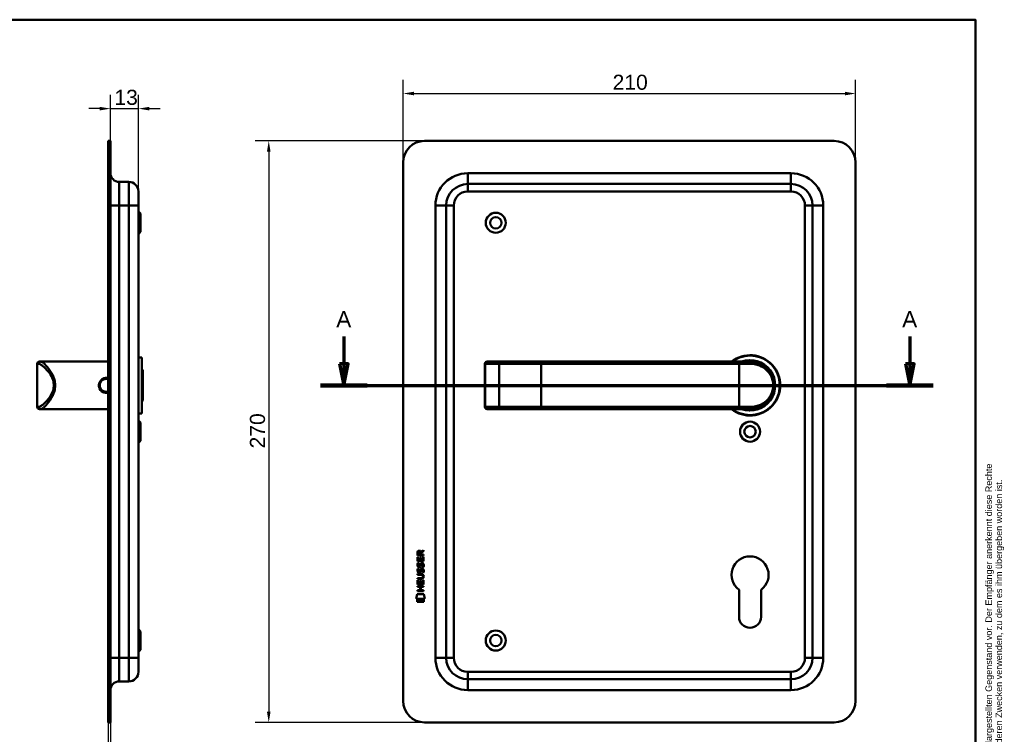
# Model space of a CAD drawing. Header units: millimetres. Extents: x 20 to 833, y 20 to 574.
# Tile 6 of 6: x 376 to 833, y 242 to 574. Entities that reach past the tile are written whole.
import ezdxf
from ezdxf.enums import TextEntityAlignment as Align

# ---------------------------------------------------------------- set-up
doc = ezdxf.new("R2010")
doc.units = ezdxf.units.MM
doc.header["$LTSCALE"] = 2
for name, color, linetype, lineweight in [('Bemaßungen(DIN)', 7, 'Continuous', 25), ('Schnittansichtslinien(DIN)', 7, 'Continuous', 70), ('Sichtbare Kanten(DIN)', 7, 'Continuous', 50), ('Sichtbare tangentiale Kanten(DIN)', 7, 'Continuous', 50), ('Skizziergeometrie(DIN)', 7, 'Continuous', 50), ('Skizzierlinie(DIN)', 7, 'Continuous', 25), ('Symbole(DIN)', 7, 'Continuous', 25)]:
    doc.layers.add(name, color=color, linetype=linetype, lineweight=lineweight)
doc.styles.add('Aktuell-DIN', font='arial.ttf')
doc.styles.add('Aktuell-DINGroßer Text', font='arial.ttf')
doc.styles.add('STANDARD-DIN~0', font='arial.ttf')
doc.styles.add('Textstil10', font='arial.ttf')
doc.styles.add('Textstil41', font='arial.ttf', dxfattribs={"width": 0.8})
doc.styles.add('Textstil83', font='arial.ttf', dxfattribs={"width": 0.8})
doc.dimstyles.new('CAD-LAN', dxfattribs={"dimscale": 2, "dimtxt": 3.5, "dimasz": 2.5, "dimexe": 3.175, "dimexo": 0, "dimgap": 0.8, "dimtad": 1, "dimrnd": 1e-08, "dimtxsty": 'STANDARD-DIN~0', "dimcen": 0.09, "dimdle": 10, "dimclrd": 250, "dimclre": 250, "dimclrt": 250, "dimadec": 0, "dimazin": 2, "dimtfac": 1, "dimtmove": 0, "dimatfit": 3, "dimfxl": 1, "dimtolj": 1, "dimtzin": 0, "dimlwd": 25, "dimlwe": 25, "dimarcsym": 0})

# ---------------------------------------------------------------- blocks, each defined once
blk = doc.blocks.new('Ränder Standardrahmen')
at = {"layer": 'Skizziergeometrie(DIN)', "flags": 128}
blk.add_lwpolyline([(10, 10), (10, 287), (410, 287), (410, 10), (10, 10)], dxfattribs=at)
blk = doc.blocks.new('Schriftfelder Heusser')
at = {"layer": 'Skizziergeometrie(DIN)'}
for p, q in [((101, 229.92), (101, 236.92)), ((101, 236.92), (291, 236.92)), ((111, 229.92), (111, 236.92)), ((123, 229.92), (123, 236.92)), ((232, 229.92), (232, 236.92)), ((256, 229.92), (256, 236.92)), ((291, 236.92), (291, 229.92)), ((101, 191.42), (101, 229.92)), ((101, 229.92), (291, 229.92)), ((111, 229.92), (111, 221.42)), ((123, 229.92), (123, 221.42)), ((232, 229.92), (232, 221.42)), ((256, 229.92), (256, 221.42)), ((291, 229.92), (291, 191.42)), ((101, 221.42), (291, 221.42)), ((150, 221.42), (150, 204.42)), ((198.85, 221.42), (198.85, 204.42)), ((216.35, 221.42), (216.35, 204.42)), ((238.35, 221.42), (238.35, 204.42)), ((278, 221.42), (278, 191.42)), ((278, 208.67), (291, 208.67)), ((101, 204.42), (291, 204.42)), ((142, 204.42), (142, 191.42)), ((236, 204.42), (236, 191.42)), ((278, 200.17), (291, 200.17)), ((291, 191.42), (101, 191.42))]:
    blk.add_line(p, q, dxfattribs=at)
at = {"layer": 'Skizzierlinie(DIN)'}
for p, q in [((113.5, 221.42), (113.5, 204.42)), ((118, 221.42), (118, 204.42)), ((162.35, 221.42), (162.35, 204.42)), ((166.85, 221.42), (166.85, 204.42)), ((113.5, 217.17), (150, 217.17)), ((162.35, 217.17), (278, 217.17)), ((113.5, 212.92), (150, 212.92)), ((162.35, 212.92), (278, 212.92)), ((113.5, 208.67), (150, 208.67)), ((162.35, 208.67), (278, 208.67))]:
    blk.add_line(p, q, dxfattribs=at)
for centre in [(115.75, 219.25), (164.6, 219.25), (115.75, 215.04), (164.6, 215.04), (115.75, 210.79), (164.6, 210.79), (115.75, 206.54), (164.6, 206.54)]:
    blk.add_circle(centre, 1.75, dxfattribs=at)
at = {"layer": 'Symbole(DIN)', "color": 7, "insert": (293.33, 191.7), "char_height": 1.5, "width": 182.3003, "attachment_point": 1, "rotation": 90, "line_spacing_factor": 0.944221, "style": 'Aktuell-DIN'}
blk.add_mtext('\\fArial|b0|i0;\\H1.5000;Die Schlossfabrik Heusser AG ist Eigentümerin dieses Dokumentes und behält sich alle Rechte an diesem und dem dargestellten Gegenstand vor. Der Empfänger anerkennt diese Rechte\\Pund wird das Dokument nicht ohne schriftliche Ermächtigung der Eigentümerin Dritten zugänglich machen oder zu anderen Zwecken verwenden, zu dem es ihm übergeben worden ist.\\P ', dxfattribs=at)
at = {"layer": 'Symbole(DIN)', "color": 179, "true_color": 0x262659, "style": 'Aktuell-DIN'}
for s, insert, char_height, attachment_point in [('Pos.', (106, 227), 2.489, 2), ('Menge', (117, 227), 2.489, 2), ('Benennung', (125.81, 225.38), 2.489, 4), ('B-Nummer', (234.74, 225.62), 2.489, 4), ('Material', (265.02, 225.62), 2.489, 5), ('\\fArial|b0|i0;a', (115.81, 219.53), 2, 5), ('\\fArial|b0|i0;e', (164.54, 219.53), 2, 5), ('\\fArial|b0|i0;Gezeichnet', (200.05, 219.23), 2, 4), ('\\fArial|b0|i0;b', (115.75, 215), 2, 5), ('\\fArial|b0|i0;f', (164.55, 215.06), 2, 5), ('\\fArial|b0|i0;Freigegeben', (199.92, 216), 2, 1), ('\\fArial|b0|i0;c', (115.75, 211.01), 2, 5), ('\\fArial|b0|i0;g', (164.63, 211.05), 2, 5), ('\\fArial|b0|i0;Projekt', (200, 211.98), 2, 1), ('\\fArial|b0|i0;d', (115.76, 206.55), 2, 5), ('\\fArial|b0|i0;h', (164.55, 206.57), 2, 5), ('\\fArial|b0|i0;CAD-Nr.', (200, 207.5), 2, 1), ('\\fArial|b0|i0;\\H2.0000;Massstab', (284.39, 206.37), 2, 5), ('\\fArial|b0|i0;\\H2.0000;Baugruppe', (143.1, 203.73), 2, 1), ('\\fArial|b0|i0;Zeichnungs-Nr.', (237, 203.5), 2, 1), ('\\fArial|b0|i0;\\H2.5000;4853 Murgenthal', (113.33, 192.46), 2.5, 7)]:
    blk.add_mtext(s, dxfattribs=dict(at, insert=insert, char_height=char_height, attachment_point=attachment_point))
at = {"layer": 'Symbole(DIN)', "color": 179, "true_color": 0x262659, "attachment_point": 5, "style": 'Aktuell-DIN'}
for s, insert, char_height, width in [('Änd.', (107.21, 213), 2.489, 12.3494), ('Änd.', (156.12, 212.76), 2.489, 12.3494), ('\\fArial|b0|i0;Änderung', (284.51, 202.33), 2, 12.1143)]:
    blk.add_mtext(s, dxfattribs=dict(at, insert=insert, char_height=char_height, width=width))
at = {"layer": 'Symbole(DIN)', "color": 7, "insert": (143.1, 196.62), "char_height": 4.5, "width": 90.18, "attachment_point": 4, "style": 'Aktuell-DIN'}
blk.add_mtext('\\fArial|b0|i0;\\W0.90;\\H4.5000;Heusser-Muschel Serie 6  EN179', dxfattribs=at)
at = {"layer": 'Symbole(DIN)', "color": 179, "true_color": 0x262659, "style": 'Textstil10'}
blk.add_attdef('ERSTELLUNGSDATUM_001', (217.26, 218.29), '', height=2, dxfattribs=at)
at = {"layer": 'Symbole(DIN)', "color": 179, "true_color": 0x262659}
for tag, height, style, p in [('AUTOR', 2.49, 'Aktuell-DIN', (240.03, 219.26)), ('KONTROLLDATUM', 2, 'Textstil10', (217.42, 215.04)), ('KONTROLLIERT_VON', 2, 'Textstil10', (239.98, 215.05))]:
    blk.add_attdef(tag, text='', height=height, dxfattribs=dict(at, style=style)).set_placement(p, align=Align.MIDDLE_LEFT)
at = {"layer": 'Symbole(DIN)', "color": 7, "style": 'Textstil83', "width": 0.8}
blk.add_attdef('Anfänglicher_Ansichtsmaßstab_001', (281.57, 213.34), '', height=2.3, dxfattribs=at)
at = {"layer": 'Symbole(DIN)', "color": 179, "true_color": 0x262659, "style": 'Textstil10'}
blk.add_attdef('PROJEKT', text='', height=2, dxfattribs=at).set_placement((217.77, 209.72), align=Align.BOTTOM_LEFT)
at = {"layer": 'Symbole(DIN)', "color": 7, "style": 'Textstil41', "width": 0.8}
blk.add_attdef('STATUS', text='', height=5, dxfattribs=at).set_placement((284.53, 195.86), align=Align.MIDDLE_CENTER)
blk = doc.blocks.new('*D18')
at = {"layer": 'Bemaßungen(DIN)', "color": 250, "linetype": 'Continuous', "lineweight": 25, "true_color": 0x3f3f3f, "transparency": 16777216}
for p, q in [((418.62, 517.7), (418.62, 539.05)), ((431.62, 494.2), (431.62, 539.05)), ((413.62, 532.7), (408.62, 532.7)), ((418.62, 532.7), (431.62, 532.7)), ((436.62, 532.7), (441.62, 532.7))]:
    blk.add_line(p, q, dxfattribs=at)
at = {"layer": 'Bemaßungen(DIN)', "color": 250, "linetype": 'Continuous', "true_color": 0x3f3f3f, "transparency": 16777216}
for points in [[(413.62, 533.53), (413.62, 531.87), (418.62, 532.7)], [(436.62, 533.53), (436.62, 531.87), (431.62, 532.7)]]:
    blk.add_solid(points, dxfattribs=at)
at = {"layer": 'Defpoints', "color": 0, "linetype": 'Continuous', "transparency": 16777216}
for p in [(431.62, 532.7), (418.62, 517.7), (431.62, 494.2)]:
    blk.add_point(p, dxfattribs=at)
at = {"layer": 'Bemaßungen(DIN)', "color": 250, "linetype": 'Continuous', "lineweight": 25, "true_color": 0x3f3f3f, "transparency": 16777216, "insert": (420.44, 541.45), "char_height": 7, "attachment_point": 1, "style": 'STANDARD-DIN~0'}
blk.add_mtext('\\A1;13', dxfattribs=at)
blk = doc.blocks.new('*D19')
at = {"layer": 'Bemaßungen(DIN)', "color": 250, "linetype": 'Continuous', "lineweight": 25, "true_color": 0x3f3f3f, "transparency": 16777216}
for p, q in [((417.62, 247.7), (417.62, 215.49)), ((418.62, 247.7), (418.62, 215.49)), ((412.62, 221.84), (407.62, 221.84)), ((417.62, 221.84), (418.62, 221.84)), ((423.62, 221.84), (428.62, 221.84))]:
    blk.add_line(p, q, dxfattribs=at)
at = {"layer": 'Bemaßungen(DIN)', "color": 250, "linetype": 'Continuous', "true_color": 0x3f3f3f, "transparency": 16777216}
for points in [[(412.62, 222.67), (412.62, 221.01), (417.62, 221.84)], [(423.62, 222.67), (423.62, 221.01), (418.62, 221.84)]]:
    blk.add_solid(points, dxfattribs=at)
at = {"layer": 'Defpoints', "color": 0, "linetype": 'Continuous', "transparency": 16777216}
for p in [(417.62, 247.7), (418.62, 247.7), (418.62, 221.84)]:
    blk.add_point(p, dxfattribs=at)
at = {"layer": 'Bemaßungen(DIN)', "color": 250, "linetype": 'Continuous', "lineweight": 25, "true_color": 0x3f3f3f, "transparency": 16777216, "insert": (416.83, 230.47), "char_height": 7, "attachment_point": 1, "style": 'STANDARD-DIN~0'}
blk.add_mtext('\\A1;1', dxfattribs=at)
blk = doc.blocks.new('*D20')
at = {"layer": 'Bemaßungen(DIN)', "color": 250, "linetype": 'Continuous', "lineweight": 25, "true_color": 0x3f3f3f, "transparency": 16777216}
for p, q in [((564.42, 517.7), (485.72, 517.7)), ((492.07, 512.7), (492.07, 252.7)), ((564.42, 247.7), (485.72, 247.7))]:
    blk.add_line(p, q, dxfattribs=at)
at = {"layer": 'Bemaßungen(DIN)', "color": 250, "linetype": 'Continuous', "true_color": 0x3f3f3f, "transparency": 16777216}
for points in [[(491.23, 512.7), (492.9, 512.7), (492.07, 517.7)], [(491.23, 252.7), (492.9, 252.7), (492.07, 247.7)]]:
    blk.add_solid(points, dxfattribs=at)
at = {"layer": 'Defpoints', "color": 0, "linetype": 'Continuous', "transparency": 16777216}
for p in [(564.42, 517.7), (492.07, 247.7), (564.42, 247.7)]:
    blk.add_point(p, dxfattribs=at)
at = {"layer": 'Bemaßungen(DIN)', "color": 250, "linetype": 'Continuous', "lineweight": 25, "true_color": 0x3f3f3f, "transparency": 16777216, "insert": (483.32, 374.92), "char_height": 7, "attachment_point": 1, "rotation": 90, "style": 'STANDARD-DIN~0'}
blk.add_mtext('\\A1;270', dxfattribs=at)
blk = doc.blocks.new('*D21')
at = {"layer": 'Bemaßungen(DIN)', "color": 250, "linetype": 'Continuous', "lineweight": 25, "true_color": 0x3f3f3f, "transparency": 16777216}
for p, q in [((554.42, 507.7), (554.42, 546.05)), ((764.42, 507.7), (764.42, 546.05)), ((559.42, 539.7), (759.42, 539.7))]:
    blk.add_line(p, q, dxfattribs=at)
at = {"layer": 'Bemaßungen(DIN)', "color": 250, "linetype": 'Continuous', "true_color": 0x3f3f3f, "transparency": 16777216}
for points in [[(559.42, 540.53), (559.42, 538.87), (554.42, 539.7)], [(759.42, 540.53), (759.42, 538.87), (764.42, 539.7)]]:
    blk.add_solid(points, dxfattribs=at)
at = {"layer": 'Defpoints', "color": 0, "linetype": 'Continuous', "transparency": 16777216}
for p in [(764.42, 539.7), (554.42, 507.7), (764.42, 507.7)]:
    blk.add_point(p, dxfattribs=at)
at = {"layer": 'Bemaßungen(DIN)', "color": 250, "linetype": 'Continuous', "lineweight": 25, "true_color": 0x3f3f3f, "transparency": 16777216, "insert": (651.63, 548.45), "char_height": 7, "attachment_point": 1, "style": 'STANDARD-DIN~0'}
blk.add_mtext('\\A1;210', dxfattribs=at)
blk = doc.blocks.new('2DTransSchnitt0')
at = {"layer": 'Schnittansichtslinien(DIN)', "linetype": 'Continuous'}
for p, q in [((263.45, 213.47), (263.45, 207.1)), ((394.76, 213.47), (394.76, 207.1)), ((262.45, 207.1), (263.45, 202.1)), ((264.45, 207.1), (262.45, 207.1)), ((263.45, 207.1), (263.45, 202.1)), ((263.45, 202.1), (264.45, 207.1)), ((393.76, 207.1), (394.76, 202.1)), ((395.76, 207.1), (393.76, 207.1)), ((394.76, 207.1), (394.76, 202.1)), ((394.76, 202.1), (395.76, 207.1)), ((258.04, 202.1), (400.17, 202.1))]:
    blk.add_line(p, q, dxfattribs=at)
at = {"layer": 'Schnittansichtslinien(DIN)', "linetype": 'Continuous', "lineweight": 140}
for p, q in [((258.04, 202.1), (268.86, 202.1)), ((389.36, 202.1), (400.17, 202.1))]:
    blk.add_line(p, q, dxfattribs=at)
at = {"layer": 'Schnittansichtslinien(DIN)', "linetype": 'Continuous', "flags": 128}
for points in [[(262.45, 207.1), (263.45, 202.1), (264.45, 207.1), (262.45, 207.1)], [(393.76, 207.1), (394.76, 202.1), (395.76, 207.1), (393.76, 207.1)]]:
    blk.add_lwpolyline(points, dxfattribs=at)
at = {"layer": 'Schnittansichtslinien(DIN)'}
for points in [[(262.45, 207.1), (263.45, 202.1), (264.45, 207.1), (262.45, 207.1)], [(393.76, 207.1), (394.76, 202.1), (395.76, 207.1), (393.76, 207.1)]]:
    blk.add_solid(points, dxfattribs=at)
at = {"layer": 'Schnittansichtslinien(DIN)', "char_height": 3.73, "attachment_point": 7, "style": 'Aktuell-DINGroßer Text'}
for insert in [(261.7, 215.6), (393.01, 215.6)]:
    blk.add_mtext('A', dxfattribs=dict(at, insert=insert))

msp = doc.modelspace()

# ---------------------------------------------------------------- linework, layer by layer
at = {"layer": 'Sichtbare Kanten(DIN)'}
for p, q in [((418.622, 517.7), (417.622, 517.7)), ((417.622, 507.7), (417.622, 517.7)), ((418.622, 517.7), (418.622, 507.7)), ((754.415, 517.7), (564.415, 517.7)), ((417.622, 257.7), (417.622, 507.7)), ((418.622, 257.7), (418.622, 507.7)), ((554.415, 507.7), (554.415, 257.7)), ((764.415, 257.7), (764.415, 507.7)), ((422.622, 498.7), (427.122, 498.7)), ((431.622, 494.2), (431.622, 487.7)), ((734.415, 497.7), (584.415, 497.7)), ((431.622, 277.7), (431.622, 487.7)), ((432.622, 483.95), (431.622, 484.95)), ((574.415, 487.7), (574.415, 277.7)), ((744.415, 277.7), (744.415, 487.7)), ((432.622, 483.95), (432.622, 475.45)), ((432.622, 475.45), (431.622, 474.45)), ((433.122, 417.2), (431.622, 417.2)), ((433.122, 391.2), (433.122, 417.2)), ((384.622, 414.2), (384.622, 394.2)), ((385.622, 415.2), (386.292, 415.2)), ((390.622, 415.2), (386.292, 415.2)), ((417.622, 415.2), (390.622, 415.2)), ((433.622, 411.2), (433.122, 411.7)), ((592.365, 414.2), (592.365, 394.2)), ((593.365, 415.2), (593.384, 415.2)), ((599.938, 415.2), (593.384, 415.2)), ((599.855, 415.196), (599.855, 415.196)), ((618.415, 415.2), (599.938, 415.2)), ((710.415, 415.2), (618.415, 415.2)), ((710.415, 415.2), (715.415, 415.2)), ((716.032, 415.182), (716.032, 415.182)), ((433.622, 411.2), (433.622, 397.2)), ((386.292, 393.2), (385.622, 393.2)), ((390.622, 393.2), (386.292, 393.2)), ((417.622, 393.2), (390.622, 393.2)), ((433.622, 397.2), (433.122, 396.7)), ((593.384, 393.2), (593.365, 393.2)), ((593.384, 393.2), (599.938, 393.2)), ((599.938, 393.2), (618.415, 393.2)), ((618.415, 393.2), (710.415, 393.2)), ((715.415, 393.2), (710.415, 393.2)), ((433.122, 391.2), (431.622, 391.2)), ((432.622, 386.95), (431.622, 387.95)), ((432.622, 386.95), (432.622, 378.45)), ((432.622, 378.45), (431.622, 377.45)), ((561.074, 322.49), (561.076, 324.495)), ((561.076, 325.221), (561.079, 326.534)), ((563.935, 325.218), (561.076, 325.221)), ((561.076, 324.495), (561.424, 324.494)), ((561.424, 324.494), (561.423, 322.867)), ((561.427, 326.49), (561.426, 325.602)), ((561.426, 325.602), (562.444, 325.601)), ((562.444, 325.601), (562.445, 326.489)), ((562.741, 326.85), (563.937, 327.64)), ((563.936, 327.206), (562.794, 326.451)), ((562.794, 326.451), (562.794, 325.601)), ((562.794, 325.601), (563.935, 325.6)), ((563.585, 322.865), (563.586, 324.512)), ((563.586, 324.512), (563.934, 324.512)), ((563.934, 324.512), (563.933, 322.488)), ((563.935, 325.6), (563.935, 325.218)), ((563.937, 327.64), (563.936, 327.206)), ((563.933, 322.488), (561.074, 322.49)), ((561.246, 321.717), (561.585, 321.616)), ((561.423, 322.867), (562.317, 322.866)), ((561.442, 320.385), (561.45, 320.368)), ((562.126, 320.287), (562.137, 320.304)), ((562.317, 322.866), (562.319, 324.313)), ((562.319, 324.313), (562.667, 324.313)), ((562.667, 324.313), (562.666, 322.866)), ((562.666, 322.866), (563.585, 322.865)), ((563.174, 321.414), (563.163, 321.414)), ((561.069, 316.263), (561.069, 316.64)), ((561.069, 316.64), (562.715, 316.639)), ((562.739, 316.262), (561.069, 316.263)), ((561.244, 319.17), (561.583, 319.07)), ((561.44, 317.838), (561.448, 317.821)), ((562.124, 317.741), (562.135, 317.758)), ((563.172, 318.867), (563.161, 318.867)), ((563.619, 315.476), (563.619, 315.486)), ((561.063, 310.582), (561.064, 310.959)), ((561.064, 310.959), (563.922, 310.957)), ((561.066, 311.753), (561.067, 313.757)), ((563.924, 311.75), (561.066, 311.753)), ((561.067, 313.757), (561.416, 313.757)), ((561.068, 314.328), (561.068, 314.705)), ((561.068, 314.705), (562.738, 314.704)), ((562.713, 314.327), (561.068, 314.328)), ((561.416, 313.757), (561.414, 312.13)), ((561.414, 312.13), (562.309, 312.129)), ((562.309, 312.129), (562.31, 313.576)), ((562.31, 313.576), (562.659, 313.575)), ((562.659, 313.575), (562.657, 312.129)), ((562.657, 312.129), (563.576, 312.128)), ((563.576, 312.128), (563.577, 313.775)), ((563.577, 313.775), (563.926, 313.775)), ((563.922, 310.957), (563.922, 310.58)), ((563.926, 313.775), (563.924, 311.75)), ((560.531, 305.07), (560.99, 307.203)), ((560.99, 307.203), (563.996, 307.201)), ((561.062, 309.025), (562.305, 309.024)), ((561.062, 308.648), (561.062, 309.025)), ((563.92, 308.645), (561.062, 308.648)), ((562.306, 310.581), (561.063, 310.582)), ((562.305, 309.024), (562.306, 310.581)), ((562.663, 310.581), (562.662, 309.023)), ((562.662, 309.023), (563.921, 309.022)), ((563.922, 310.58), (562.663, 310.581)), ((563.921, 309.022), (563.92, 308.645)), ((563.996, 307.201), (564.446, 305.067)), ((710.315, 296.7), (710.315, 309.275)), ((720.515, 309.275), (720.515, 296.7)), ((564.446, 305.067), (560.531, 305.07)), ((560.989, 303.643), (560.99, 304.785)), ((563.986, 303.64), (560.989, 303.643)), ((560.99, 304.785), (563.987, 304.782)), ((563.987, 304.782), (563.986, 303.64)), ((432.622, 289.95), (431.622, 290.95)), ((432.622, 289.95), (432.622, 281.45)), ((432.622, 281.45), (431.622, 280.45)), ((431.622, 277.7), (431.622, 271.2)), ((422.622, 266.7), (427.122, 266.7)), ((584.415, 267.7), (734.415, 267.7)), ((417.622, 247.7), (417.622, 257.7)), ((418.622, 257.7), (418.622, 247.7)), ((417.622, 247.7), (418.622, 247.7)), ((564.415, 247.7), (754.415, 247.7))]:
    msp.add_line(p, q, dxfattribs=at)
for centre, radius in [((597.415, 479.7), 4.65), ((597.415, 479.7), 2.65), ((715.415, 382.7), 4.65), ((715.415, 382.7), 2.65), ((597.415, 285.7), 4.65), ((597.415, 285.7), 2.65)]:
    msp.add_circle(centre, radius, dxfattribs=at)
for centre, radius, start, end in [((564.415, 507.7), 10, 90, 180), ((754.415, 507.7), 10, 0, 90), ((422.622, 502.7), 4, 180, 270), ((427.122, 494.2), 4.5, 0, 90), ((584.415, 487.7), 10, 90, 180), ((734.415, 487.7), 10, 0, 90), ((715.415, 404.2), 14, 231.78679, 128.21321), ((715.415, 404.2), 13.8, 232.8542, 127.1458), ((715.415, 404.2), 11.7, 250.08028, 109.91972), ((715.415, 404.2), 11.6, 251.49137, 108.50863), ((385.622, 414.2), 1, 90, 180), ((593.365, 414.2), 1, 90, 180), ((715.415, 404.2), 11.5, 253.04257, 106.95743), ((715.415, 404.2), 11.3, 256.76803, 103.23197), ((717.647, 414.308), 0.85, 191.30641, 191.31068), ((717.647, 414.308), 0.85, 119.32679, 119.34498), ((717.647, 414.308), 0.85, 328.72467, 328.72601), ((727.738, 416.898), 8.678, 196.40238, 196.4042), ((385.622, 394.2), 1, 180, 270), ((593.365, 394.2), 1, 180, 270), ((715.415, 316.2), 8.6, 306.37184, 233.62816), ((715.415, 296.7), 5.1, 180, 0), ((584.415, 277.7), 10, 180, 270), ((734.415, 277.7), 10, 270, 0), ((427.122, 271.2), 4.5, 270, 0), ((422.622, 262.7), 4, 90, 180), ((564.415, 257.7), 10, 180, 270), ((754.415, 257.7), 10, 270, 0)]:
    msp.add_arc(centre, radius, start, end, dxfattribs=at)
for centre, major_axis, ratio, start_param, end_param in [((562.606, 325.717), (-0.976, 1.274), 0.5180415, 5.9043613, 6.8771057), ((561.213, 325.637), (-1.242, -1.64), 0.5994938, 2.7365723, 3.5673799), ((562.708, 323.496), (1.103, 3.296), 0.2312948, 2.8124619, 2.8734213), ((562.188, 321.179), (0.574, 1.004), 0.5438409, 2.7534304, 3.2137241), ((562.068, 320.312), (0.098, 0.139), 0.3641716, 4.4844927, 4.7925708), ((562.515, 319.727), (0.839, 1.642), 0.4591024, 5.9761877, 6.4975755), ((562.792, 321.196), (1.192, 3.54), 0.2215161, 2.8263053, 2.8854462), ((562.193, 318.641), (0.583, 1.012), 0.541605, 2.7569093, 3.2147406), ((562.066, 317.765), (0.098, 0.139), 0.3641716, 4.4844927, 4.7925708), ((558.898, 319.009), (4.808, -4.323), 0.3742014, 5.888113, 6.6064523), ((558.894, 311.965), (4.814, 4.313), 0.3742661, 5.9599282, 6.6783921), ((540.186, 335.313), (23.266, -20.361), 0.1371339, 6.127502, 6.402435), ((562.514, 317.182), (0.838, 1.64), 0.4594521, 5.9760112, 6.497704)]:
    msp.add_ellipse(centre, major_axis=major_axis, ratio=ratio, start_param=start_param, end_param=end_param, dxfattribs=at)
for points, knots in [([(715.415, 393.2), (716.281, 393.2), (717.996, 393.407), (721.079, 394.533), (724.149, 396.997), (726.066, 400.599), (726.531, 404.19), (726.247, 406.427), (725.741, 408.059), (725.078, 409.566), (723.551, 411.885), (721.079, 413.866), (717.993, 414.993), (716.281, 415.2), (715.415, 415.2)], [-3.4261334, -3.4261334, -3.4261334, -3.4261334, -3.1814096, -2.9366858, -2.4472382, -1.9577905, -1.7130667, -1.4683429, -1.345981, -1.2236191, -0.9788953, -0.4894476, -0.2447238, 0, 0, 0, 0]), ([(416.622, 407.678), (416.622, 407.678), (416.622, 407.678), (416.622, 407.678), (416.116, 407.678), (415.105, 407.435), (413.909, 406.443), (413.235, 405.009), (413.231, 402.845), (414.597, 401.08), (416.455, 400.642), (417.3, 400.776), (417.622, 400.879)], [-0.0000185, -0.0000185, -0.0000185, -0.0000185, 0, 0, 0, 0.1510764, 0.3021528, 0.4532292, 0.6043056, 0.9064584, 1.0575348, 1.1585853, 1.1585853, 1.1585853, 1.1585853]), ([(417.622, 401.372), (417.303, 401.259), (416.963, 401.2), (416.623, 401.2), (416.171, 401.2), (415.719, 401.304), (415.316, 401.499), (414.509, 401.889), (413.9, 402.651), (413.699, 403.527), (413.598, 403.965), (413.597, 404.431), (413.698, 404.871), (413.799, 405.31), (413.999, 405.723), (414.278, 406.071), (414.556, 406.42), (414.912, 406.705), (415.315, 406.9), (415.719, 407.096), (416.171, 407.2), (416.622, 407.2), (416.622, 407.2), (416.622, 407.2), (416.622, 407.2)], [0.9438046, 0.9438046, 0.9438046, 0.9438046, 1.0575348, 1.0575348, 1.0575348, 1.2086112, 1.2086112, 1.2086112, 1.510764, 1.510764, 1.510764, 1.6618403, 1.6618403, 1.6618403, 1.8129167, 1.8129167, 1.8129167, 1.9639931, 1.9639931, 1.9639931, 2.1150695, 2.1150695, 2.1150695, 2.115088, 2.115088, 2.115088, 2.115088]), ([(563.619, 315.486), (563.619, 315.533), (563.616, 315.58), (563.6, 315.715), (563.578, 315.803), (563.503, 315.953), (563.457, 316.015), (563.337, 316.121), (563.266, 316.161), (563.049, 316.244), (562.89, 316.261), (562.739, 316.262)], [0, 0, 0, 0, 0.01400423, 0.01400423, 0.0408947, 0.0408947, 0.06439039, 0.06439039, 0.08887549, 0.08887549, 0.13413559, 0.13413559, 0.13413559, 0.13413559])]:
    msp.add_open_spline(points, degree=3, knots=knots, dxfattribs=at)
for points in [[(417.622, 407.52), (417.299, 407.624), (416.961, 407.678), (416.622, 407.678)], [(416.622, 407.2), (416.962, 407.2), (417.302, 407.141), (417.622, 407.028)], [(561.079, 326.534), (561.093, 326.976), (561.325, 327.438), (561.938, 327.437)], [(562.445, 326.489), (562.445, 326.762), (562.358, 327.088), (561.942, 327.088)], [(561.122, 320.238), (561.032, 320.479), (561.003, 320.712), (561.045, 321.04)], [(561.045, 321.04), (561.063, 321.18), (561.104, 321.386), (561.175, 321.56)], [(561.682, 319.777), (561.458, 319.81), (561.229, 319.956), (561.122, 320.238)], [(561.175, 321.56), (561.194, 321.609), (561.246, 321.717), (561.246, 321.717)], [(561.43, 321.152), (561.366, 320.899), (561.359, 320.675), (561.418, 320.459)], [(561.585, 321.616), (561.585, 321.616), (561.465, 321.29), (561.43, 321.152)], [(561.654, 320.155), (561.801, 320.095), (561.99, 320.131), (562.095, 320.245)], [(562.464, 320.129), (562.349, 319.919), (562.154, 319.761), (561.836, 319.765)], [(562.137, 320.304), (562.206, 320.414), (562.263, 320.577), (562.318, 320.822)], [(562.318, 320.822), (562.402, 321.19), (562.504, 321.402), (562.645, 321.569)], [(562.657, 320.672), (562.602, 320.432), (562.54, 320.267), (562.464, 320.129)], [(562.645, 321.569), (562.738, 321.679), (562.868, 321.752), (563.048, 321.776)], [(562.706, 320.871), (562.698, 320.841), (562.658, 320.674), (562.657, 320.672)], [(562.892, 321.296), (562.821, 321.207), (562.76, 321.069), (562.706, 320.871)], [(563.163, 321.414), (563.041, 321.414), (562.966, 321.381), (562.892, 321.296)], [(563.048, 321.776), (563.335, 321.814), (563.618, 321.714), (563.812, 321.397)], [(563.367, 319.831), (563.367, 319.831), (563.521, 320.085), (563.58, 320.369)], [(563.58, 320.369), (563.649, 320.703), (563.649, 320.979), (563.543, 321.176)], [(563.96, 320.462), (563.93, 320.131), (563.772, 319.802), (563.735, 319.744)], [(563.812, 321.397), (563.922, 321.217), (563.975, 320.998), (563.975, 320.728)], [(563.975, 320.728), (563.975, 320.643), (563.968, 320.557), (563.96, 320.462)], [(561.12, 317.692), (561.03, 317.932), (561.001, 318.166), (561.043, 318.494)], [(561.043, 318.494), (561.061, 318.633), (561.102, 318.84), (561.173, 319.013)], [(561.68, 317.231), (561.456, 317.264), (561.227, 317.409), (561.12, 317.692)], [(561.173, 319.013), (561.192, 319.063), (561.244, 319.17), (561.244, 319.17)], [(561.428, 318.605), (561.364, 318.353), (561.357, 318.128), (561.416, 317.912)], [(561.583, 319.07), (561.583, 319.07), (561.463, 318.743), (561.428, 318.605)], [(561.652, 317.608), (561.799, 317.548), (561.988, 317.584), (562.093, 317.699)], [(561.834, 317.218), (561.734, 317.219), (561.713, 317.226), (561.68, 317.231)], [(561.836, 319.765), (561.736, 319.766), (561.715, 319.773), (561.682, 319.777)], [(562.462, 317.583), (562.347, 317.373), (562.152, 317.214), (561.834, 317.218)], [(562.135, 317.758), (562.204, 317.867), (562.261, 318.031), (562.316, 318.276)], [(562.316, 318.276), (562.4, 318.644), (562.502, 318.855), (562.643, 319.022)], [(562.655, 318.125), (562.6, 317.886), (562.538, 317.721), (562.462, 317.583)], [(562.643, 319.022), (562.736, 319.133), (562.866, 319.205), (563.046, 319.229)], [(562.704, 318.324), (562.696, 318.294), (562.656, 318.128), (562.655, 318.125)], [(562.89, 318.749), (562.819, 318.66), (562.758, 318.522), (562.704, 318.324)], [(563.161, 318.867), (563.039, 318.867), (562.964, 318.834), (562.89, 318.749)], [(563.046, 319.229), (563.333, 319.267), (563.616, 319.167), (563.81, 318.851)], [(563.365, 317.284), (563.365, 317.284), (563.519, 317.538), (563.578, 317.823)], [(563.733, 317.197), (563.713, 317.202), (563.365, 317.284), (563.365, 317.284)], [(563.735, 319.744), (563.715, 319.749), (563.367, 319.831), (563.367, 319.831)], [(563.578, 317.823), (563.647, 318.156), (563.647, 318.432), (563.541, 318.629)], [(563.958, 317.916), (563.928, 317.585), (563.77, 317.255), (563.733, 317.197)], [(563.81, 318.851), (563.92, 318.67), (563.973, 318.451), (563.973, 318.181)], [(563.973, 318.181), (563.973, 318.096), (563.966, 318.011), (563.958, 317.916)]]:
    msp.add_open_spline(points, degree=3, dxfattribs=at)
at = {"layer": 'Sichtbare tangentiale Kanten(DIN)'}
for p, q in [((417.622, 507.7), (418.622, 507.7)), ((584.415, 502.7), (584.415, 497.7)), ((584.415, 502.7), (734.415, 502.7)), ((734.415, 502.7), (734.415, 497.7)), ((422.622, 498.7), (422.622, 487.7)), ((427.122, 487.7), (427.122, 498.7)), ((584.415, 494.2), (584.415, 497.7)), ((734.415, 494.2), (584.415, 494.2)), ((734.415, 494.2), (734.415, 497.7)), ((422.622, 487.7), (418.622, 487.7)), ((422.622, 487.7), (427.122, 487.7)), ((422.622, 277.7), (422.622, 487.7)), ((427.122, 487.7), (431.622, 487.7)), ((427.122, 487.7), (427.122, 277.7)), ((569.415, 487.7), (574.415, 487.7)), ((569.415, 277.7), (569.415, 487.7)), ((577.915, 487.7), (574.415, 487.7)), ((577.915, 487.7), (577.915, 277.7)), ((740.915, 487.7), (744.415, 487.7)), ((740.915, 277.7), (740.915, 487.7)), ((749.415, 487.7), (744.415, 487.7)), ((749.415, 487.7), (749.415, 277.7)), ((385.327, 414.2), (384.622, 414.2)), ((592.423, 414.2), (592.365, 414.2)), ((592.423, 394.2), (592.423, 414.2)), ((592.423, 414.2), (598.976, 414.2)), ((598.976, 414.2), (618.415, 414.2)), ((598.976, 394.2), (598.976, 414.2)), ((618.415, 415.2), (618.415, 414.2)), ((618.415, 414.2), (618.415, 394.2)), ((618.415, 414.2), (710.415, 414.2)), ((710.415, 415.2), (710.415, 414.2)), ((710.415, 414.2), (710.415, 394.2)), ((715.678, 414.2), (710.415, 414.2)), ((416.622, 407.678), (416.622, 407.2)), ((725.851, 407.678), (725.851, 407.677)), ((384.622, 394.2), (385.327, 394.2)), ((592.365, 394.2), (592.423, 394.2)), ((598.976, 394.2), (592.423, 394.2)), ((618.415, 394.2), (598.976, 394.2)), ((710.415, 394.2), (618.415, 394.2)), ((618.415, 393.2), (618.415, 394.2)), ((710.415, 394.2), (715.678, 394.2)), ((710.415, 393.2), (710.415, 394.2)), ((422.622, 277.7), (418.622, 277.7)), ((422.622, 277.7), (427.122, 277.7)), ((422.622, 277.7), (422.622, 266.7)), ((427.122, 277.7), (431.622, 277.7)), ((427.122, 266.7), (427.122, 277.7)), ((569.415, 277.7), (574.415, 277.7)), ((577.915, 277.7), (574.415, 277.7)), ((740.915, 277.7), (744.415, 277.7)), ((749.415, 277.7), (744.415, 277.7)), ((584.415, 267.7), (584.415, 271.2)), ((584.415, 271.2), (734.415, 271.2)), ((734.415, 271.2), (734.415, 267.7)), ((584.415, 267.7), (584.415, 262.7)), ((734.415, 262.7), (734.415, 267.7)), ((734.415, 262.7), (584.415, 262.7)), ((418.622, 257.7), (417.622, 257.7))]:
    msp.add_line(p, q, dxfattribs=at)
for centre, radius, start, end in [((584.415, 487.7), 15, 90, 180), ((734.415, 487.7), 15, 0, 90), ((584.415, 487.7), 6.5, 90, 180), ((734.415, 487.7), 6.5, 0, 90), ((584.415, 277.7), 15, 180, 270), ((584.415, 277.7), 6.5, 180, 270), ((734.415, 277.7), 6.5, 270, 0), ((734.415, 277.7), 15, 270, 0)]:
    msp.add_arc(centre, radius, start, end, dxfattribs=at)
for centre, major_axis, ratio, start_param, end_param in [((386.292, 414.2), (0, 1), 0.9647528, 0, 1.5707963), ((593.384, 414.2), (0, 1), 0.9612617, 0, 1.5707963), ((599.938, 414.2), (0, 1), 0.9612617, 0, 1.5707963), ((715.415, 414.2), (0, 1), 0.2631579, 4.712389, 6.2831853), ((386.292, 394.2), (0, -1), 0.9647528, 4.712389, 6.2831853), ((593.384, 394.2), (0, -1), 0.9612617, 4.712389, 6.2831853), ((599.938, 394.2), (0, -1), 0.9612617, 4.712389, 6.2831853), ((715.415, 394.2), (0, -1), 0.2631579, 0, 1.5707963)]:
    msp.add_ellipse(centre, major_axis=major_axis, ratio=ratio, start_param=start_param, end_param=end_param, dxfattribs=at)
for points, knots in [([(385.327, 414.2), (385.553, 414.2), (385.835, 414.106), (386.159, 413.931), (386.484, 413.756), (386.849, 413.5), (387.242, 413.179), (388.027, 412.537), (388.923, 411.637), (389.782, 410.534), (390.211, 409.982), (390.631, 409.38), (391.008, 408.722), (391.197, 408.393), (391.375, 408.051), (391.537, 407.694), (391.699, 407.337), (391.844, 406.967), (391.965, 406.584), (392.207, 405.818), (392.35, 405.005), (392.348, 404.19), (392.346, 403.375), (392.2, 402.559), (391.96, 401.796), (391.481, 400.272), (390.636, 398.962), (389.774, 397.859), (388.911, 396.756), (388.025, 395.86), (387.242, 395.22), (386.85, 394.9), (386.484, 394.644), (386.16, 394.469), (385.835, 394.294), (385.553, 394.2), (385.327, 394.2)], [0, 0, 0, 0, 0.2447238, 0.2447238, 0.2447238, 0.4894476, 0.4894476, 0.4894476, 0.9788953, 0.9788953, 0.9788953, 1.2236191, 1.2236191, 1.2236191, 1.345981, 1.345981, 1.345981, 1.4683429, 1.4683429, 1.4683429, 1.7130667, 1.7130667, 1.7130667, 1.9577905, 1.9577905, 1.9577905, 2.4472382, 2.4472382, 2.4472382, 2.9366858, 2.9366858, 2.9366858, 3.1814096, 3.1814096, 3.1814096, 3.4261334, 3.4261334, 3.4261334, 3.4261334]), ([(386.292, 393.2), (386.506, 393.2), (387.043, 393.407), (388.435, 394.533), (390.533, 396.997), (392.541, 400.599), (393.1, 404.19), (392.759, 406.427), (392.207, 408.059), (391.53, 409.566), (390.133, 411.885), (388.432, 413.866), (387.044, 414.993), (386.506, 415.2), (386.292, 415.2)], [-3.4261334, -3.4261334, -3.4261334, -3.4261334, -3.1814096, -2.9366858, -2.4472382, -1.9577905, -1.7130667, -1.4683429, -1.345981, -1.2236191, -0.9788953, -0.4894476, -0.2447238, 0, 0, 0, 0]), ([(715.678, 414.2), (716.507, 414.2), (717.326, 414.106), (718.105, 413.931), (718.884, 413.756), (719.622, 413.5), (720.311, 413.179), (721.69, 412.537), (722.872, 411.637), (723.823, 410.534), (724.298, 409.982), (724.716, 409.38), (725.067, 408.722), (725.242, 408.393), (725.401, 408.051), (725.541, 407.694), (725.681, 407.337), (725.802, 406.967), (725.901, 406.584), (726.098, 405.818), (726.208, 405.005), (726.206, 404.19), (726.205, 403.375), (726.093, 402.559), (725.897, 401.796), (725.505, 400.272), (724.77, 398.962), (723.814, 397.859), (722.858, 396.756), (721.686, 395.86), (720.311, 395.22), (719.623, 394.9), (718.885, 394.644), (718.106, 394.469), (717.327, 394.294), (716.507, 394.2), (715.678, 394.2)], [0, 0, 0, 0, 0.2447238, 0.2447238, 0.2447238, 0.4894476, 0.4894476, 0.4894476, 0.9788953, 0.9788953, 0.9788953, 1.2236191, 1.2236191, 1.2236191, 1.345981, 1.345981, 1.345981, 1.4683429, 1.4683429, 1.4683429, 1.7130667, 1.7130667, 1.7130667, 1.9577905, 1.9577905, 1.9577905, 2.4472382, 2.4472382, 2.4472382, 2.9366858, 2.9366858, 2.9366858, 3.1814096, 3.1814096, 3.1814096, 3.4261334, 3.4261334, 3.4261334, 3.4261334])]:
    msp.add_open_spline(points, degree=3, knots=knots, dxfattribs=at)

# ---------------------------------------------------------------- block references
at = {"xscale": 2, "yscale": 2, "zscale": 2}
msp.add_blockref('Ränder Standardrahmen', (0, 0), dxfattribs=at)
msp.add_blockref('Schriftfelder Heusser', (238, -362.833), dxfattribs=at).add_auto_attribs({'ERSTELLUNGSDATUM_001': '22.12.2020', 'Anfänglicher_Ansichtsmaßstab_001': '1 : 2'})
at = {"layer": 'Schnittansichtslinien(DIN)', "xscale": 2, "yscale": 2, "zscale": 2}
msp.add_blockref('2DTransSchnitt0', (0, 0), dxfattribs=at)

# ---------------------------------------------------------------- dimensions: what is measured, and where the dimension line sits
at = {"layer": 'Bemaßungen(DIN)', "color": 250, "linetype": 'Continuous', "lineweight": 25, "true_color": 0x3f3f3f}
for base, p1, p2, angle, override, picture, middle in [((764.415, 539.7), (554.415, 507.7), (764.415, 507.7), 180, {"dimgap": 0.8, "dimdec": 2, "dimtol": 0, "dimlim": 0, "dimtp": 0, "dimtm": 0, "dimtdec": 2, "dimtofl": 0, "dimatfit": 1}, '*D21', (659.415, 539.7)), ((431.622, 532.7), (418.622, 517.7), (431.622, 494.2), 180, {"dimgap": 0.8, "dimdec": 2, "dimtol": 0, "dimlim": 0, "dimtp": 0, "dimtm": 0, "dimtdec": 2, "dimtofl": 1, "dimatfit": 1}, '*D18', (425.122, 532.7)), ((492.067, 247.7), (564.415, 517.7), (564.415, 247.7), 90, {"dimgap": 0.8, "dimdec": 2, "dimtol": 0, "dimlim": 0, "dimtp": 0, "dimtm": 0, "dimtdec": 2, "dimtofl": 0, "dimatfit": 1}, '*D20', (492.067, 382.7)), ((418.622, 221.84), (417.622, 247.7), (418.622, 247.7), 180, {"dimgap": 0.8, "dimdec": 2, "dimtol": 0, "dimlim": 0, "dimtp": 0, "dimtm": 0, "dimtdec": 2, "dimtofl": 1, "dimatfit": 1}, '*D19', (418.122, 221.84))]:
    dim = msp.add_linear_dim(base=base, p1=p1, p2=p2, angle=angle, dimstyle='CAD-LAN', override=override, dxfattribs=at)
    dim.commit()
    dim.dimension.update_dxf_attribs({"geometry": picture, "text_midpoint": middle, "dimtype": 160})

doc.saveas('drawing.dxf')
